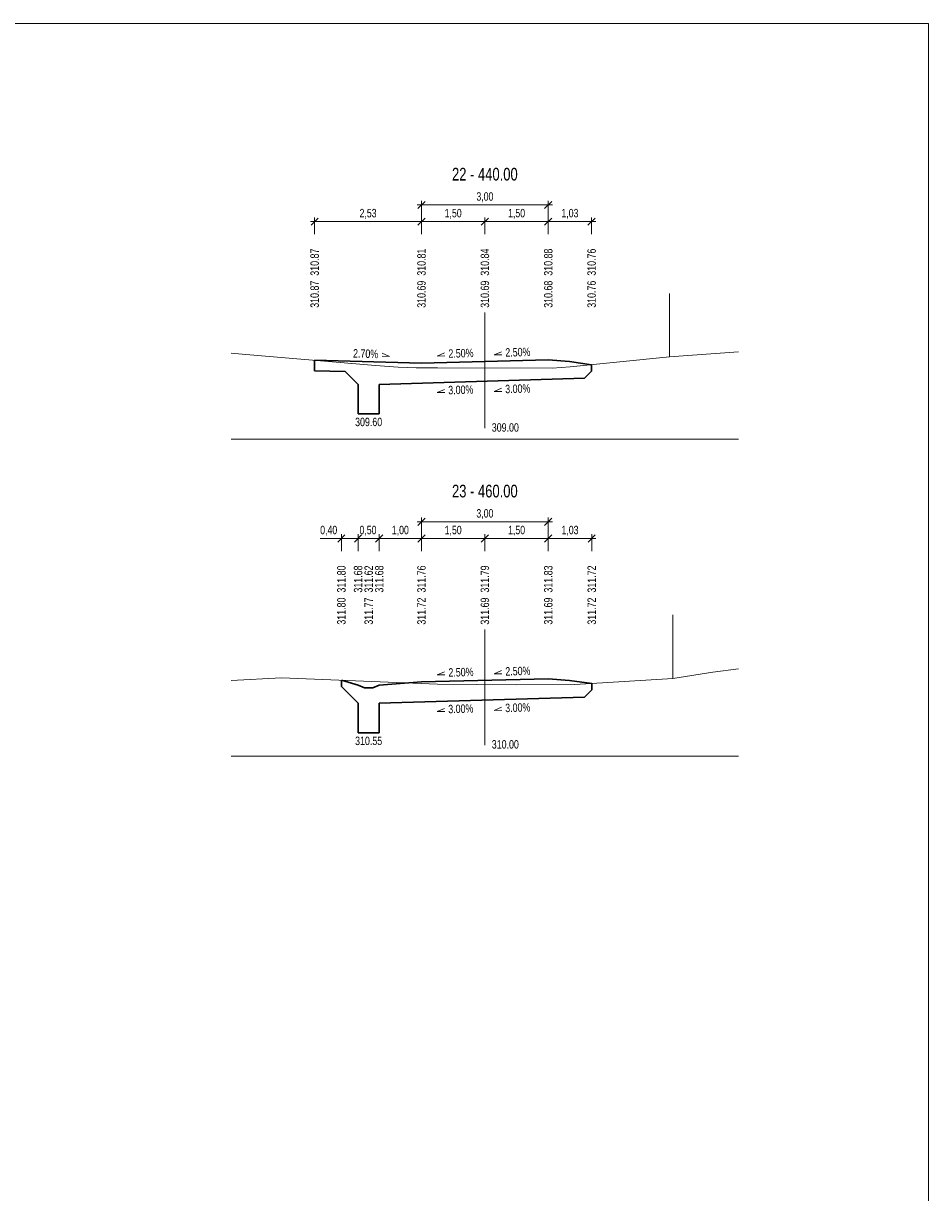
# Model space of a CAD drawing. Header units: metres. Extents: x -555394.9 to -555310.9, y -1125342.1 to -1125282.7.
# Tile 7 of 7: x -555332.3 to -555310.9, y -1125310.4 to -1125282.7. Entities that reach past the tile are written whole.
import ezdxf
from ezdxf.enums import TextEntityAlignment as Align

# ---------------------------------------------------------------- set-up
doc = ezdxf.new("R2010")
doc.units = ezdxf.units.M
doc.header["$MEASUREMENT"] = 0
doc.linetypes.add('DGN Style 4', pattern=[5.477252, 2.736915, -1.368458, 0.003421, -1.368458])
doc.layers.get('0').update_dxf_attribs({"lineweight": 13})
for name, color, linetype, lineweight in [('16', 7, 'Continuous', 0), ('KOTY', 7, 'Continuous', 13), ('PR_NAVRH', 1, 'Continuous', 30), ('PR_SKLON_NAVRH', 1, 'Continuous', 13), ('PR_STANICENI', 7, 'Continuous', 0), ('PR_VYSKY_NAVRH', 1, 'Continuous', 13), ('PR_VYSKY_TEREN', 7, 'Continuous', 13), ('RAMECEK', 7, 'Continuous', 0), ('TEREN', 7, 'Continuous', 0)]:
    doc.layers.add(name, color=color, linetype=linetype, lineweight=lineweight)
doc.styles.add('Style-Arial', font='arial.ttf')

# ---------------------------------------------------------------- blocks, each defined once
blk = doc.blocks.new('KOTA_ZN250')
at = {"color": 0, "linetype": 'ByBlock', "lineweight": -2, "ltscale": 0.25}
for p, q in [((-0.25, 0), (0.25, 0)), ((0.212, 0.212), (-0.212, -0.212)), ((0, -0.25), (0, 0.25))]:
    blk.add_line(p, q, dxfattribs=at)

msp = doc.modelspace()

# ---------------------------------------------------------------- linework, layer by layer
at = {"layer": '16', "color": 1, "linetype": 'DGN Style 4', "lineweight": 13}
for p, q in [((-555321.4, -1125289.555), (-555321.4, -1125292.555)), ((-555321.4, -1125297.055), (-555321.4, -1125300.055))]:
    msp.add_line(p, q, dxfattribs=at)
at = {"layer": '16', "color": 7, "linetype": 'Continuous', "lineweight": 0}
for p, q in [((-555327.4, -1125292.555), (-555315.4, -1125292.555)), ((-555327.4, -1125300.055), (-555315.4, -1125300.055))]:
    msp.add_line(p, q, dxfattribs=at)
at = {"layer": 'KOTY'}
for p, q in [((-555322.9, -1125287.308), (-555322.9, -1125286.908)), ((-555322.9, -1125287.008), (-555319.898, -1125287.008)), ((-555319.9, -1125287.308), (-555319.9, -1125286.908)), ((-555325.428, -1125287.702), (-555325.428, -1125287.302)), ((-555325.428, -1125287.402), (-555318.875, -1125287.402)), ((-555322.9, -1125287.702), (-555322.9, -1125287.302)), ((-555321.4, -1125287.702), (-555321.4, -1125287.302)), ((-555319.9, -1125287.702), (-555319.9, -1125287.302)), ((-555318.875, -1125287.702), (-555318.875, -1125287.302)), ((-555322.9, -1125294.808), (-555322.9, -1125294.408)), ((-555319.9, -1125294.808), (-555319.9, -1125294.408)), ((-555322.9, -1125294.508), (-555319.898, -1125294.508)), ((-555325.297, -1125294.902), (-555318.866, -1125294.902)), ((-555324.795, -1125295.202), (-555324.795, -1125294.802)), ((-555324.4, -1125295.202), (-555324.4, -1125294.802)), ((-555323.9, -1125295.202), (-555323.9, -1125294.802)), ((-555322.9, -1125295.202), (-555322.9, -1125294.802)), ((-555321.4, -1125295.202), (-555321.4, -1125294.802)), ((-555319.9, -1125295.202), (-555319.9, -1125294.802)), ((-555318.871, -1125295.202), (-555318.871, -1125294.802))]:
    msp.add_line(p, q, dxfattribs=at)
at = {"layer": 'PR_NAVRH'}
for p, q in [((-555325.428, -1125290.682), (-555322.9, -1125290.75)), ((-555325.428, -1125290.682), (-555325.428, -1125290.932)), ((-555322.9, -1125290.75), (-555319.9, -1125290.675)), ((-555319.4, -1125290.715), (-555319.9, -1125290.675)), ((-555318.875, -1125290.791), (-555319.4, -1125290.715)), ((-555318.875, -1125290.791), (-555318.875, -1125290.941)), ((-555325.428, -1125290.932), (-555324.703, -1125290.952)), ((-555324.703, -1125290.952), (-555324.4, -1125291.255)), ((-555323.9, -1125291.255), (-555319.042, -1125291.109)), ((-555318.875, -1125290.941), (-555319.042, -1125291.109)), ((-555324.4, -1125291.255), (-555324.4, -1125291.955)), ((-555323.9, -1125291.255), (-555323.9, -1125291.955)), ((-555324.4, -1125291.955), (-555323.9, -1125291.955)), ((-555324.795, -1125298.258), (-555324.795, -1125298.408)), ((-555324.4, -1125298.378), (-555324.795, -1125298.258)), ((-555323.9, -1125298.378), (-555322.9, -1125298.298)), ((-555322.9, -1125298.298), (-555319.9, -1125298.223)), ((-555319.4, -1125298.263), (-555319.9, -1125298.223)), ((-555318.871, -1125298.336), (-555319.4, -1125298.263)), ((-555318.871, -1125298.336), (-555318.871, -1125298.486)), ((-555324.795, -1125298.408), (-555324.4, -1125298.803)), ((-555324.25, -1125298.438), (-555324.4, -1125298.378)), ((-555324.05, -1125298.438), (-555324.25, -1125298.438)), ((-555324.05, -1125298.438), (-555323.9, -1125298.378)), ((-555318.871, -1125298.486), (-555319.042, -1125298.658)), ((-555324.4, -1125298.803), (-555324.4, -1125299.503)), ((-555323.9, -1125298.803), (-555319.042, -1125298.658)), ((-555323.9, -1125298.803), (-555323.9, -1125299.503)), ((-555324.4, -1125299.503), (-555323.9, -1125299.503))]:
    msp.add_line(p, q, dxfattribs=at)
at = {"layer": 'PR_SKLON_NAVRH', "color": 1, "lineweight": 13, "ltscale": 0.05}
for p, q in [((-555323.654, -1125290.594), (-555323.833, -1125290.591)), ((-555323.831, -1125290.518), (-555323.654, -1125290.594)), ((-555322.351, -1125290.509), (-555322.528, -1125290.585)), ((-555322.528, -1125290.585), (-555322.348, -1125290.582)), ((-555321.003, -1125290.483), (-555321.18, -1125290.559)), ((-555321.18, -1125290.559), (-555321.001, -1125290.555)), ((-555322.351, -1125291.374), (-555322.528, -1125291.45)), ((-555321.003, -1125291.348), (-555321.18, -1125291.424)), ((-555321.18, -1125291.424), (-555321.001, -1125291.42)), ((-555322.528, -1125291.45), (-555322.348, -1125291.447)), ((-555322.351, -1125298.058), (-555322.528, -1125298.133)), ((-555321.003, -1125298.031), (-555321.18, -1125298.107)), ((-555322.528, -1125298.133), (-555322.348, -1125298.13)), ((-555321.18, -1125298.107), (-555321.001, -1125298.103)), ((-555321.003, -1125298.896), (-555321.18, -1125298.972)), ((-555322.351, -1125298.923), (-555322.528, -1125298.999)), ((-555322.528, -1125298.999), (-555322.348, -1125298.995)), ((-555321.18, -1125298.972), (-555321.001, -1125298.969))]:
    msp.add_line(p, q, dxfattribs=at)
at = {"layer": 'RAMECEK', "ltscale": 0.25, "flags": 128}
msp.add_lwpolyline([(-555394.9, -1125342.111), (-555310.9, -1125342.111), (-555310.9, -1125282.711), (-555394.9, -1125282.711)], close=True, dxfattribs=at)
at = {"layer": 'TEREN', "color": 7, "lineweight": 13}
for p, q in [((-555317.03, -1125289.106), (-555317.03, -1125290.606)), ((-555316.955, -1125296.713), (-555316.955, -1125298.213)), ((-555322.522, -1125298.352), (-555326.215, -1125298.199))]:
    msp.add_line(p, q, dxfattribs=at)
at = {"layer": 'TEREN', "color": 7, "lineweight": 13, "flags": 128}
for points in [[(-555327.4, -1125290.515), (-555327.056, -1125290.545), (-555323.984, -1125290.805), (-555323.45, -1125290.848), (-555323.022, -1125290.862), (-555322.517, -1125290.867), (-555319.808, -1125290.875), (-555319.385, -1125290.843), (-555317.03, -1125290.606), (-555315.4, -1125290.485)], [(-555322.522, -1125298.352), (-555320.656, -1125298.366), (-555319.277, -1125298.358), (-555318.619, -1125298.322), (-555316.955, -1125298.213), (-555316.004, -1125298.07), (-555315.4, -1125297.986)], [(-555327.4, -1125298.262), (-555326.215, -1125298.199)]]:
    msp.add_lwpolyline(points, dxfattribs=at)

# ---------------------------------------------------------------- block references
at = {"layer": 'KOTY', "xscale": 0.3999200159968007, "yscale": 0.3999200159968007, "rotation": 179.9999999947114}
for p in [(-555322.9, -1125287.008), (-555319.9, -1125287.008), (-555325.428, -1125287.402), (-555322.9, -1125287.402), (-555321.4, -1125287.402), (-555319.9, -1125287.402), (-555318.875, -1125287.402), (-555322.9, -1125294.508), (-555319.9, -1125294.508), (-555324.795, -1125294.902), (-555324.4, -1125294.902), (-555323.9, -1125294.902), (-555322.9, -1125294.902), (-555321.4, -1125294.902), (-555319.9, -1125294.902), (-555318.871, -1125294.902)]:
    msp.add_blockref('KOTA_ZN250', p, dxfattribs=at)

# ---------------------------------------------------------------- texts
at = {"layer": '16', "color": 1, "lineweight": 0, "style": 'Style-Arial', "width": 0.75}
for s, rotation, p in [('2.70%', 358.4312, (-555324.224, -1125290.628)), ('2.50%', 1.6842, (-555321.963, -1125290.618)), ('2.50%', 1.6842, (-555320.616, -1125290.592)), ('3.00%', 1.6842, (-555321.966, -1125291.483)), ('3.00%', 1.6842, (-555320.618, -1125291.457)), ('2.50%', 1.6842, (-555321.963, -1125298.166)), ('2.50%', 1.6842, (-555320.616, -1125298.14)), ('3.00%', 1.6842, (-555321.966, -1125299.032)), ('3.00%', 1.6842, (-555320.618, -1125299.005))]:
    msp.add_text(s, height=0.2, rotation=rotation, dxfattribs=at).set_placement(p, align=Align.CENTER)
at = {"layer": 'KOTY', "linetype": 'Continuous', "style": 'Style-Arial', "width": 0.74}
for s, p in [('3,00', (-555321.399, -1125286.808)), ('2,53', (-555324.164, -1125287.202)), ('1,50', (-555322.15, -1125287.202)), ('1,50', (-555320.649, -1125287.202)), ('1,03', (-555319.387, -1125287.202)), ('3,00', (-555321.399, -1125294.308)), ('0,40', (-555325.095, -1125294.702)), ('0,50', (-555324.165, -1125294.702)), ('1,00', (-555323.4, -1125294.702)), ('1,50', (-555322.15, -1125294.702)), ('1,50', (-555320.649, -1125294.702)), ('1,03', (-555319.385, -1125294.702))]:
    msp.add_text(s, height=0.2, rotation=360, dxfattribs=at).set_placement(p, align=Align.MIDDLE_CENTER)
at = {"layer": 'PR_STANICENI', "color": 1, "lineweight": 13, "style": 'Style-Arial', "width": 0.733333}
for s, p in [('22 - 440.00', (-555321.4, -1125286.28)), ('23 - 460.00', (-555321.4, -1125293.78))]:
    msp.add_text(s, height=0.3, rotation=360, dxfattribs=at).set_placement(p, align=Align.MIDDLE_CENTER)
at = {"layer": 'PR_VYSKY_NAVRH', "color": 1, "style": 'Style-Arial', "width": 0.75}
for s, p in [('310.87', (-555325.428, -1125288.683)), ('310.81', (-555322.9, -1125288.683)), ('310.84', (-555321.4, -1125288.683)), ('310.88', (-555319.9, -1125288.683)), ('310.76', (-555318.875, -1125288.683)), ('311.80', (-555324.795, -1125296.183)), ('311.68', (-555324.4, -1125296.183)), ('311.62', (-555324.15, -1125296.183)), ('311.68', (-555323.9, -1125296.183)), ('311.76', (-555322.9, -1125296.183)), ('311.79', (-555321.4, -1125296.183)), ('311.83', (-555319.9, -1125296.183)), ('311.72', (-555318.871, -1125296.183))]:
    msp.add_text(s, height=0.2, rotation=90, dxfattribs=at).set_placement(p, align=Align.MIDDLE_LEFT)
for s, p in [('309.60', (-555324.15, -1125292.144)), ('310.55', (-555324.15, -1125299.692))]:
    msp.add_text(s, height=0.2, dxfattribs=at).set_placement(p, align=Align.MIDDLE_CENTER)
at = {"layer": 'PR_VYSKY_TEREN', "style": 'Style-Arial', "width": 0.75}
for s, rotation, p in [('310.87', 90, (-555325.428, -1125289.442)), ('310.69', 90, (-555322.9, -1125289.442)), ('310.69', 90, (-555321.4, -1125289.442)), ('310.68', 90, (-555319.9, -1125289.442)), ('310.76', 90, (-555318.875, -1125289.442)), ('309.00', 360, (-555321.236, -1125292.275)), ('311.80', 90, (-555324.795, -1125296.942)), ('311.77', 90, (-555324.15, -1125296.942)), ('311.72', 90, (-555322.9, -1125296.942)), ('311.69', 90, (-555321.4, -1125296.942)), ('311.69', 90, (-555319.9, -1125296.942)), ('311.72', 90, (-555318.871, -1125296.942)), ('310.00', 360, (-555321.236, -1125299.775))]:
    msp.add_text(s, height=0.2, rotation=rotation, dxfattribs=at).set_placement(p, align=Align.MIDDLE_LEFT)

doc.saveas('drawing.dxf')
